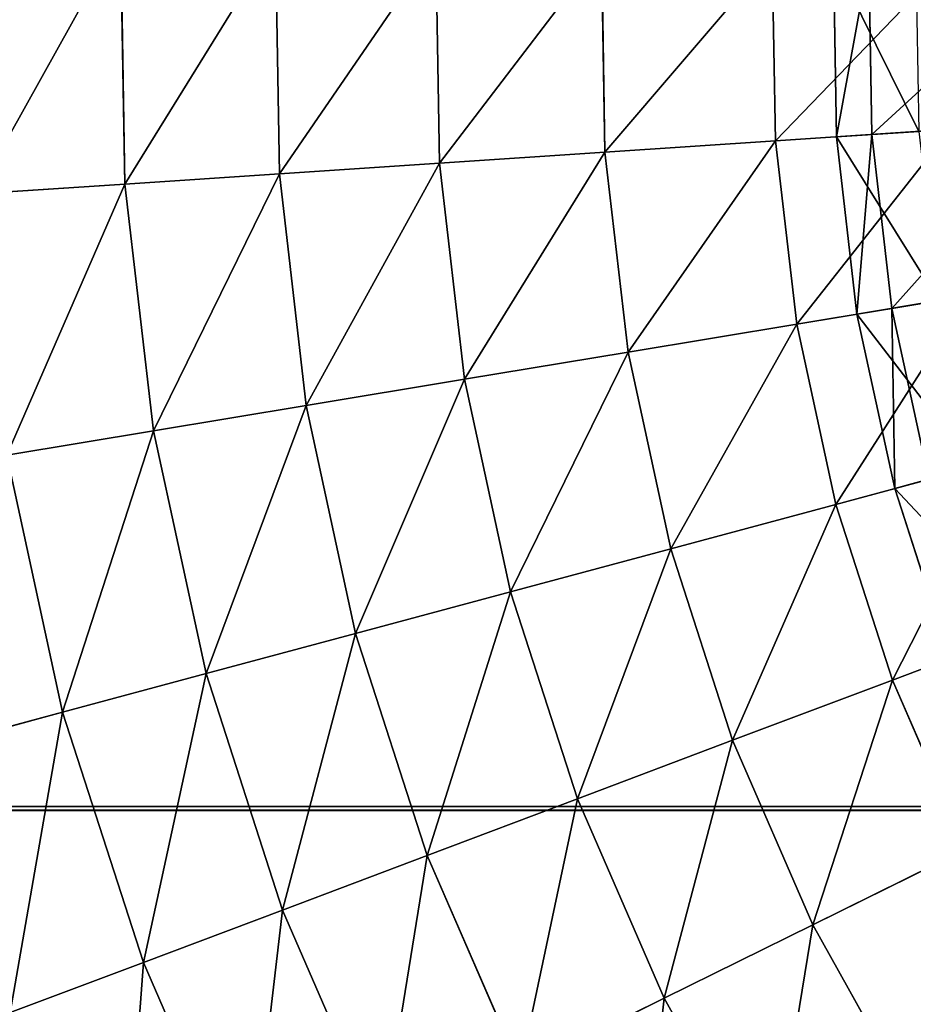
# Model space of a CAD drawing. Extents: x 5 to 635, y -14 to 121.
# Tile 15 of 256: x 22 to 33, y 41 to 54. Entities that reach past the tile are written whole.
import ezdxf

# ---------------------------------------------------------------- set-up
doc = ezdxf.new("R2010")
doc.units = 0
doc.layers.get('0').update_dxf_attribs({"color": 13, "linetype": 'CONTINUOUS'})

# ---------------------------------------------------------------- blocks, each defined once
blk = doc.blocks.new('COMPONENT_4')
for p, q in [((18.293, 50.986, 11.289), (18.346, 47.876, 11.289)), ((18.293, 50.986, 88.59), (18.346, 47.876, 88.59)), ((20.229, 50.924, 9.779), (20.279, 48.004, 9.779)), ((20.229, 50.924, 90.1), (20.279, 48.004, 90.1)), ((22.237, 50.86, 8.366), (22.284, 48.137, 8.366)), ((22.237, 50.86, 91.513), (22.284, 48.137, 91.513)), ((24.312, 50.794, 7.053), (24.355, 48.274, 7.053)), ((24.312, 50.794, 92.826), (24.355, 48.274, 92.826)), ((26.449, 50.726, 5.844), (26.488, 48.416, 5.844)), ((26.449, 50.726, 94.036), (26.488, 48.416, 94.036)), ((28.678, 48.561, 4.74), (26.488, 48.416, 5.844)), ((26.488, 48.416, 94.036), (28.678, 48.561, 95.139)), ((26.488, 48.416, 5.844), (24.355, 48.274, 7.053)), ((24.355, 48.274, 92.826), (26.488, 48.416, 94.036)), ((26.488, 48.416, 5.844), (26.754, 46.121, 5.844)), ((26.488, 48.416, 94.036), (26.754, 46.121, 94.036)), ((24.355, 48.274, 7.053), (22.284, 48.137, 8.366)), ((22.284, 48.137, 91.513), (24.355, 48.274, 92.826)), ((24.355, 48.274, 7.053), (24.645, 45.771, 7.053)), ((24.355, 48.274, 92.826), (24.645, 45.771, 92.826)), ((22.284, 48.137, 8.366), (20.279, 48.004, 9.779)), ((20.279, 48.004, 90.1), (22.284, 48.137, 91.513)), ((22.284, 48.137, 8.366), (22.597, 45.432, 8.366)), ((22.284, 48.137, 91.513), (22.597, 45.432, 91.513)), ((20.279, 48.004, 9.779), (18.346, 47.876, 11.289)), ((18.346, 47.876, 88.59), (20.279, 48.004, 90.1)), ((20.279, 48.004, 9.779), (20.615, 45.103, 9.779)), ((20.279, 48.004, 90.1), (20.615, 45.103, 90.1)), ((18.346, 47.876, 11.289), (16.49, 47.752, 12.892)), ((16.49, 47.752, 86.987), (18.346, 47.876, 88.59)), ((18.346, 47.876, 11.289), (18.705, 44.786, 11.289)), ((18.346, 47.876, 88.59), (18.705, 44.786, 88.59)), ((28.919, 46.481, 4.74), (26.754, 46.121, 5.844)), ((26.754, 46.121, 94.036), (28.919, 46.481, 95.139)), ((26.754, 46.121, 5.844), (24.645, 45.771, 7.053)), ((24.645, 45.771, 92.826), (26.754, 46.121, 94.036)), ((26.754, 46.121, 5.844), (27.244, 43.864, 5.844)), ((26.754, 46.121, 94.036), (27.244, 43.864, 94.036)), ((24.645, 45.771, 7.053), (22.597, 45.432, 8.366)), ((22.597, 45.432, 91.513), (24.645, 45.771, 92.826)), ((24.645, 45.771, 7.053), (25.179, 43.309, 7.053)), ((24.645, 45.771, 92.826), (25.179, 43.309, 92.826)), ((22.597, 45.432, 8.366), (20.615, 45.103, 9.779)), ((20.615, 45.103, 90.1), (22.597, 45.432, 91.513)), ((22.597, 45.432, 8.366), (23.174, 42.77, 8.366)), ((22.597, 45.432, 91.513), (23.174, 42.77, 91.513)), ((20.615, 45.103, 9.779), (18.705, 44.786, 11.289)), ((18.705, 44.786, 88.59), (20.615, 45.103, 90.1)), ((20.615, 45.103, 9.779), (21.234, 42.249, 9.779)), ((20.615, 45.103, 90.1), (21.234, 42.249, 90.1)), ((18.705, 44.786, 11.289), (16.869, 44.481, 12.892)), ((16.869, 44.481, 86.987), (18.705, 44.786, 88.59)), ((18.705, 44.786, 11.289), (19.364, 41.746, 11.289)), ((18.705, 44.786, 88.59), (19.364, 41.746, 88.59)), ((16.869, 44.481, 12.892), (17.567, 41.263, 12.892)), ((16.869, 44.481, 86.987), (17.567, 41.263, 86.987)), ((29.363, 44.434, 4.74), (27.244, 43.864, 5.844)), ((27.244, 43.864, 94.036), (29.363, 44.434, 95.139)), ((27.244, 43.864, 5.844), (25.179, 43.309, 7.053)), ((25.179, 43.309, 92.826), (27.244, 43.864, 94.036)), ((27.244, 43.864, 5.844), (27.952, 41.665, 5.844)), ((27.244, 43.864, 94.036), (27.952, 41.665, 94.036)), ((25.179, 43.309, 7.053), (23.174, 42.77, 8.366)), ((23.174, 42.77, 91.513), (25.179, 43.309, 92.826)), ((25.179, 43.309, 7.053), (25.952, 40.911, 7.053)), ((25.179, 43.309, 92.826), (25.952, 40.911, 92.826)), ((23.174, 42.77, 8.366), (21.234, 42.249, 9.779)), ((21.234, 42.249, 90.1), (23.174, 42.77, 91.513)), ((23.174, 42.77, 8.366), (24.01, 40.178, 8.366)), ((23.174, 42.77, 91.513), (24.01, 40.178, 91.513)), ((30.005, 42.44, 4.74), (27.952, 41.665, 5.844)), ((30.005, 42.44, 95.139), (27.952, 41.665, 94.036)), ((21.234, 42.249, 9.779), (19.364, 41.746, 11.289)), ((19.364, 41.746, 88.59), (21.234, 42.249, 90.1)), ((21.234, 42.249, 9.779), (22.13, 39.469, 9.779)), ((21.234, 42.249, 90.1), (22.13, 39.469, 90.1)), ((19.364, 41.746, 11.289), (17.567, 41.263, 12.892)), ((17.567, 41.263, 86.987), (19.364, 41.746, 88.59)), ((19.364, 41.746, 11.289), (20.318, 38.785, 11.289)), ((19.364, 41.746, 88.59), (20.318, 38.785, 88.59)), ((27.952, 41.665, 5.844), (25.952, 40.911, 7.053)), ((27.952, 41.665, 94.036), (25.952, 40.911, 92.826)), ((27.952, 41.665, 5.844), (28.872, 39.547, 5.844)), ((27.952, 41.665, 94.036), (28.872, 39.547, 94.036)), ((17.567, 41.263, 12.892), (15.848, 40.801, 14.584)), ((15.848, 40.801, 85.295), (17.567, 41.263, 86.987)), ((17.567, 41.263, 12.892), (18.577, 38.128, 12.892)), ((17.567, 41.263, 86.987), (18.577, 38.128, 86.987)), ((25.952, 40.911, 7.053), (24.01, 40.178, 8.366)), ((25.952, 40.911, 92.826), (24.01, 40.178, 91.513)), ((25.952, 40.911, 7.053), (26.956, 38.6, 7.053)), ((25.952, 40.911, 92.826), (26.956, 38.6, 92.826)), ((24.01, 40.178, 8.366), (22.13, 39.469, 9.779)), ((24.01, 40.178, 91.513), (22.13, 39.469, 90.1)), ((24.01, 40.178, 8.366), (25.095, 37.68, 8.366)), ((24.01, 40.178, 91.513), (25.095, 37.68, 91.513)), ((22.13, 39.469, 9.779), (20.318, 38.785, 11.289)), ((22.13, 39.469, 90.1), (20.318, 38.785, 88.59)), ((22.13, 39.469, 9.779), (23.294, 36.79, 9.779)), ((22.13, 39.469, 90.1), (23.294, 36.79, 90.1)), ((28.872, 39.547, 5.844), (26.956, 38.6, 7.053)), ((26.956, 38.6, 92.826), (28.872, 39.547, 94.036)), ((20.318, 38.785, 11.289), (18.577, 38.128, 12.892)), ((20.318, 38.785, 88.59), (18.577, 38.128, 86.987)), ((20.318, 38.785, 11.289), (21.557, 35.932, 11.289)), ((20.318, 38.785, 88.59), (21.557, 35.932, 88.59)), ((26.956, 38.6, 7.053), (25.095, 37.68, 8.366)), ((25.095, 37.68, 91.513), (26.956, 38.6, 92.826)), ((26.956, 38.6, 7.053), (28.182, 36.398, 7.053)), ((26.956, 38.6, 92.826), (28.182, 36.398, 92.826)), ((18.577, 38.128, 12.892), (16.912, 37.5, 14.584)), ((18.577, 38.128, 86.987), (16.912, 37.5, 85.295)), ((18.577, 38.128, 12.892), (19.889, 35.108, 12.892)), ((18.577, 38.128, 86.987), (19.889, 35.108, 86.987)), ((25.095, 37.68, 8.366), (23.294, 36.79, 9.779)), ((23.294, 36.79, 90.1), (25.095, 37.68, 91.513)), ((25.095, 37.68, 8.366), (26.42, 35.301, 8.366)), ((25.095, 37.68, 91.513), (26.42, 35.301, 91.513))]:
    blk.add_line(p, q)
mesh = blk.add_polyface()
corners = [(18.293, 50.986, 11.289), (16.49, 47.752, 12.892), (16.433, 51.045, 12.892), (18.346, 47.876, 11.289)]
mesh.append_faces([[corners[k] for k in face] for face in [(0, 1, 2), (1, 0, 3)]], dxfattribs={"vtx0": -1})
mesh = blk.add_polyface()
corners = [(16.49, 47.752, 86.987), (18.293, 50.986, 88.59), (16.433, 51.045, 86.987), (18.346, 47.876, 88.59)]
mesh.append_faces([[corners[k] for k in face] for face in [(0, 1, 2), (1, 0, 3)]], dxfattribs={"vtx0": -1})
mesh = blk.add_polyface()
corners = [(20.229, 50.924, 9.779), (18.346, 47.876, 11.289), (18.293, 50.986, 11.289), (20.279, 48.004, 9.779)]
mesh.append_faces([[corners[k] for k in face] for face in [(0, 1, 2), (1, 0, 3)]], dxfattribs={"vtx0": -1})
mesh = blk.add_polyface()
corners = [(18.346, 47.876, 88.59), (20.229, 50.924, 90.1), (18.293, 50.986, 88.59), (20.279, 48.004, 90.1)]
mesh.append_faces([[corners[k] for k in face] for face in [(0, 1, 2), (1, 0, 3)]], dxfattribs={"vtx0": -1})
mesh = blk.add_polyface()
corners = [(22.237, 50.86, 8.366), (20.279, 48.004, 9.779), (20.229, 50.924, 9.779), (22.284, 48.137, 8.366)]
mesh.append_faces([[corners[k] for k in face] for face in [(0, 1, 2), (1, 0, 3)]], dxfattribs={"vtx0": -1})
mesh = blk.add_polyface()
corners = [(20.279, 48.004, 90.1), (22.237, 50.86, 91.513), (20.229, 50.924, 90.1), (22.284, 48.137, 91.513)]
mesh.append_faces([[corners[k] for k in face] for face in [(0, 1, 2), (1, 0, 3)]], dxfattribs={"vtx0": -1})
mesh = blk.add_polyface()
corners = [(24.312, 50.794, 7.053), (22.284, 48.137, 8.366), (22.237, 50.86, 8.366), (24.355, 48.274, 7.053)]
mesh.append_faces([[corners[k] for k in face] for face in [(0, 1, 2), (1, 0, 3)]], dxfattribs={"vtx0": -1})
mesh = blk.add_polyface()
corners = [(22.284, 48.137, 91.513), (24.312, 50.794, 92.826), (22.237, 50.86, 91.513), (24.355, 48.274, 92.826)]
mesh.append_faces([[corners[k] for k in face] for face in [(0, 1, 2), (1, 0, 3)]], dxfattribs={"vtx0": -1})
mesh = blk.add_polyface()
corners = [(26.449, 50.726, 5.844), (24.355, 48.274, 7.053), (24.312, 50.794, 7.053), (26.488, 48.416, 5.844)]
mesh.append_faces([[corners[k] for k in face] for face in [(0, 1, 2), (1, 0, 3)]], dxfattribs={"vtx0": -1})
mesh = blk.add_polyface()
corners = [(24.355, 48.274, 92.826), (26.449, 50.726, 94.036), (24.312, 50.794, 92.826), (26.488, 48.416, 94.036)]
mesh.append_faces([[corners[k] for k in face] for face in [(0, 1, 2), (1, 0, 3)]], dxfattribs={"vtx0": -1})
mesh = blk.add_polyface()
corners = [(28.642, 50.655, 4.74), (26.488, 48.416, 5.844), (26.449, 50.726, 5.844), (28.678, 48.561, 4.74)]
mesh.append_faces([[corners[k] for k in face] for face in [(0, 1, 2), (1, 0, 3)]], dxfattribs={"vtx0": -1})
mesh = blk.add_polyface()
corners = [(26.488, 48.416, 94.036), (28.642, 50.655, 95.139), (26.449, 50.726, 94.036), (28.678, 48.561, 95.139)]
mesh.append_faces([[corners[k] for k in face] for face in [(0, 1, 2), (1, 0, 3)]], dxfattribs={"vtx0": -1})
mesh = blk.add_polyface()
corners = [(28.678, 48.561, 4.74), (26.754, 46.121, 5.844), (26.488, 48.416, 5.844), (28.919, 46.481, 4.74)]
mesh.append_faces([[corners[k] for k in face] for face in [(0, 1, 2), (1, 0, 3)]], dxfattribs={"vtx0": -1})
mesh = blk.add_polyface()
corners = [(26.754, 46.121, 94.036), (28.678, 48.561, 95.139), (26.488, 48.416, 94.036), (28.919, 46.481, 95.139)]
mesh.append_faces([[corners[k] for k in face] for face in [(0, 1, 2), (1, 0, 3)]], dxfattribs={"vtx0": -1})
mesh = blk.add_polyface()
corners = [(26.488, 48.416, 5.844), (24.645, 45.771, 7.053), (24.355, 48.274, 7.053), (26.754, 46.121, 5.844)]
mesh.append_faces([[corners[k] for k in face] for face in [(0, 1, 2), (1, 0, 3)]], dxfattribs={"vtx0": -1})
mesh = blk.add_polyface()
corners = [(24.645, 45.771, 92.826), (26.488, 48.416, 94.036), (24.355, 48.274, 92.826), (26.754, 46.121, 94.036)]
mesh.append_faces([[corners[k] for k in face] for face in [(0, 1, 2), (1, 0, 3)]], dxfattribs={"vtx0": -1})
mesh = blk.add_polyface()
corners = [(24.355, 48.274, 7.053), (22.597, 45.432, 8.366), (22.284, 48.137, 8.366), (24.645, 45.771, 7.053)]
mesh.append_faces([[corners[k] for k in face] for face in [(0, 1, 2), (1, 0, 3)]], dxfattribs={"vtx0": -1})
mesh = blk.add_polyface()
corners = [(22.597, 45.432, 91.513), (24.355, 48.274, 92.826), (22.284, 48.137, 91.513), (24.645, 45.771, 92.826)]
mesh.append_faces([[corners[k] for k in face] for face in [(0, 1, 2), (1, 0, 3)]], dxfattribs={"vtx0": -1})
mesh = blk.add_polyface()
corners = [(22.284, 48.137, 8.366), (20.615, 45.103, 9.779), (20.279, 48.004, 9.779), (22.597, 45.432, 8.366)]
mesh.append_faces([[corners[k] for k in face] for face in [(0, 1, 2), (1, 0, 3)]], dxfattribs={"vtx0": -1})
mesh = blk.add_polyface()
corners = [(20.615, 45.103, 90.1), (22.284, 48.137, 91.513), (20.279, 48.004, 90.1), (22.597, 45.432, 91.513)]
mesh.append_faces([[corners[k] for k in face] for face in [(0, 1, 2), (1, 0, 3)]], dxfattribs={"vtx0": -1})
mesh = blk.add_polyface()
corners = [(20.279, 48.004, 9.779), (18.705, 44.786, 11.289), (18.346, 47.876, 11.289), (20.615, 45.103, 9.779)]
mesh.append_faces([[corners[k] for k in face] for face in [(0, 1, 2), (1, 0, 3)]], dxfattribs={"vtx0": -1})
mesh = blk.add_polyface()
corners = [(18.705, 44.786, 88.59), (20.279, 48.004, 90.1), (18.346, 47.876, 88.59), (20.615, 45.103, 90.1)]
mesh.append_faces([[corners[k] for k in face] for face in [(0, 1, 2), (1, 0, 3)]], dxfattribs={"vtx0": -1})
mesh = blk.add_polyface()
corners = [(18.346, 47.876, 11.289), (16.869, 44.481, 12.892), (16.49, 47.752, 12.892), (18.705, 44.786, 11.289)]
mesh.append_faces([[corners[k] for k in face] for face in [(0, 1, 2), (1, 0, 3)]], dxfattribs={"vtx0": -1})
mesh = blk.add_polyface()
corners = [(16.869, 44.481, 86.987), (18.346, 47.876, 88.59), (16.49, 47.752, 86.987), (18.705, 44.786, 88.59)]
mesh.append_faces([[corners[k] for k in face] for face in [(0, 1, 2), (1, 0, 3)]], dxfattribs={"vtx0": -1})
mesh = blk.add_polyface()
corners = [(28.919, 46.481, 4.74), (27.244, 43.864, 5.844), (26.754, 46.121, 5.844), (29.363, 44.434, 4.74)]
mesh.append_faces([[corners[k] for k in face] for face in [(0, 1, 2), (1, 0, 3)]], dxfattribs={"vtx0": -1})
mesh = blk.add_polyface()
corners = [(27.244, 43.864, 94.036), (28.919, 46.481, 95.139), (26.754, 46.121, 94.036), (29.363, 44.434, 95.139)]
mesh.append_faces([[corners[k] for k in face] for face in [(0, 1, 2), (1, 0, 3)]], dxfattribs={"vtx0": -1})
mesh = blk.add_polyface()
corners = [(26.754, 46.121, 5.844), (25.179, 43.309, 7.053), (24.645, 45.771, 7.053), (27.244, 43.864, 5.844)]
mesh.append_faces([[corners[k] for k in face] for face in [(0, 1, 2), (1, 0, 3)]], dxfattribs={"vtx0": -1})
mesh = blk.add_polyface()
corners = [(25.179, 43.309, 92.826), (26.754, 46.121, 94.036), (24.645, 45.771, 92.826), (27.244, 43.864, 94.036)]
mesh.append_faces([[corners[k] for k in face] for face in [(0, 1, 2), (1, 0, 3)]], dxfattribs={"vtx0": -1})
mesh = blk.add_polyface()
corners = [(24.645, 45.771, 7.053), (23.174, 42.77, 8.366), (22.597, 45.432, 8.366), (25.179, 43.309, 7.053)]
mesh.append_faces([[corners[k] for k in face] for face in [(0, 1, 2), (1, 0, 3)]], dxfattribs={"vtx0": -1})
mesh = blk.add_polyface()
corners = [(23.174, 42.77, 91.513), (24.645, 45.771, 92.826), (22.597, 45.432, 91.513), (25.179, 43.309, 92.826)]
mesh.append_faces([[corners[k] for k in face] for face in [(0, 1, 2), (1, 0, 3)]], dxfattribs={"vtx0": -1})
mesh = blk.add_polyface()
corners = [(22.597, 45.432, 8.366), (21.234, 42.249, 9.779), (20.615, 45.103, 9.779), (23.174, 42.77, 8.366)]
mesh.append_faces([[corners[k] for k in face] for face in [(0, 1, 2), (1, 0, 3)]], dxfattribs={"vtx0": -1})
mesh = blk.add_polyface()
corners = [(21.234, 42.249, 90.1), (22.597, 45.432, 91.513), (20.615, 45.103, 90.1), (23.174, 42.77, 91.513)]
mesh.append_faces([[corners[k] for k in face] for face in [(0, 1, 2), (1, 0, 3)]], dxfattribs={"vtx0": -1})
mesh = blk.add_polyface()
corners = [(20.615, 45.103, 9.779), (19.364, 41.746, 11.289), (18.705, 44.786, 11.289), (21.234, 42.249, 9.779)]
mesh.append_faces([[corners[k] for k in face] for face in [(0, 1, 2), (1, 0, 3)]], dxfattribs={"vtx0": -1})
mesh = blk.add_polyface()
corners = [(19.364, 41.746, 88.59), (20.615, 45.103, 90.1), (18.705, 44.786, 88.59), (21.234, 42.249, 90.1)]
mesh.append_faces([[corners[k] for k in face] for face in [(0, 1, 2), (1, 0, 3)]], dxfattribs={"vtx0": -1})
mesh = blk.add_polyface()
corners = [(18.705, 44.786, 11.289), (17.567, 41.263, 12.892), (16.869, 44.481, 12.892), (19.364, 41.746, 11.289)]
mesh.append_faces([[corners[k] for k in face] for face in [(0, 1, 2), (1, 0, 3)]], dxfattribs={"vtx0": -1})
mesh = blk.add_polyface()
corners = [(17.567, 41.263, 86.987), (18.705, 44.786, 88.59), (16.869, 44.481, 86.987), (19.364, 41.746, 88.59)]
mesh.append_faces([[corners[k] for k in face] for face in [(0, 1, 2), (1, 0, 3)]], dxfattribs={"vtx0": -1})
mesh = blk.add_polyface()
corners = [(16.869, 44.481, 12.892), (15.848, 40.801, 14.584), (15.114, 44.19, 14.584), (17.567, 41.263, 12.892)]
mesh.append_faces([[corners[k] for k in face] for face in [(0, 1, 2), (1, 0, 3)]], dxfattribs={"vtx0": -1})
mesh = blk.add_polyface()
corners = [(15.848, 40.801, 85.295), (16.869, 44.481, 86.987), (15.114, 44.19, 85.295), (17.567, 41.263, 86.987)]
mesh.append_faces([[corners[k] for k in face] for face in [(0, 1, 2), (1, 0, 3)]], dxfattribs={"vtx0": -1})
mesh = blk.add_polyface()
corners = [(29.363, 44.434, 4.74), (27.952, 41.665, 5.844), (27.244, 43.864, 5.844), (30.005, 42.44, 4.74)]
mesh.append_faces([[corners[k] for k in face] for face in [(0, 1, 2), (1, 0, 3)]], dxfattribs={"vtx0": -1})
mesh = blk.add_polyface()
corners = [(27.952, 41.665, 94.036), (29.363, 44.434, 95.139), (27.244, 43.864, 94.036), (30.005, 42.44, 95.139)]
mesh.append_faces([[corners[k] for k in face] for face in [(0, 1, 2), (1, 0, 3)]], dxfattribs={"vtx0": -1})
mesh = blk.add_polyface()
corners = [(27.244, 43.864, 5.844), (25.952, 40.911, 7.053), (25.179, 43.309, 7.053), (27.952, 41.665, 5.844)]
mesh.append_faces([[corners[k] for k in face] for face in [(0, 1, 2), (1, 0, 3)]], dxfattribs={"vtx0": -1})
mesh = blk.add_polyface()
corners = [(25.952, 40.911, 92.826), (27.244, 43.864, 94.036), (25.179, 43.309, 92.826), (27.952, 41.665, 94.036)]
mesh.append_faces([[corners[k] for k in face] for face in [(0, 1, 2), (1, 0, 3)]], dxfattribs={"vtx0": -1})
mesh = blk.add_polyface()
corners = [(25.179, 43.309, 7.053), (24.01, 40.178, 8.366), (23.174, 42.77, 8.366), (25.952, 40.911, 7.053)]
mesh.append_faces([[corners[k] for k in face] for face in [(0, 1, 2), (1, 0, 3)]], dxfattribs={"vtx0": -1})
mesh = blk.add_polyface()
corners = [(24.01, 40.178, 91.513), (25.179, 43.309, 92.826), (23.174, 42.77, 91.513), (25.952, 40.911, 92.826)]
mesh.append_faces([[corners[k] for k in face] for face in [(0, 1, 2), (1, 0, 3)]], dxfattribs={"vtx0": -1})
mesh = blk.add_polyface()
corners = [(23.174, 42.77, 8.366), (22.13, 39.469, 9.779), (21.234, 42.249, 9.779), (24.01, 40.178, 8.366)]
mesh.append_faces([[corners[k] for k in face] for face in [(0, 1, 2), (1, 0, 3)]], dxfattribs={"vtx0": -1})
mesh = blk.add_polyface()
corners = [(22.13, 39.469, 90.1), (23.174, 42.77, 91.513), (21.234, 42.249, 90.1), (24.01, 40.178, 91.513)]
mesh.append_faces([[corners[k] for k in face] for face in [(0, 1, 2), (1, 0, 3)]], dxfattribs={"vtx0": -1})
mesh = blk.add_polyface()
corners = [(30.005, 42.44, 4.74), (28.872, 39.547, 5.844), (27.952, 41.665, 5.844), (30.84, 40.519, 4.74)]
mesh.append_faces([[corners[k] for k in face] for face in [(0, 1, 2), (1, 0, 3)]], dxfattribs={"vtx0": -1})
mesh = blk.add_polyface()
corners = [(28.872, 39.547, 94.036), (30.005, 42.44, 95.139), (27.952, 41.665, 94.036), (30.84, 40.519, 95.139)]
mesh.append_faces([[corners[k] for k in face] for face in [(0, 1, 2), (1, 0, 3)]], dxfattribs={"vtx0": -1})
mesh = blk.add_polyface()
corners = [(21.234, 42.249, 9.779), (20.318, 38.785, 11.289), (19.364, 41.746, 11.289), (22.13, 39.469, 9.779)]
mesh.append_faces([[corners[k] for k in face] for face in [(0, 1, 2), (1, 0, 3)]], dxfattribs={"vtx0": -1})
mesh = blk.add_polyface()
corners = [(20.318, 38.785, 88.59), (21.234, 42.249, 90.1), (19.364, 41.746, 88.59), (22.13, 39.469, 90.1)]
mesh.append_faces([[corners[k] for k in face] for face in [(0, 1, 2), (1, 0, 3)]], dxfattribs={"vtx0": -1})
mesh = blk.add_polyface()
corners = [(19.364, 41.746, 11.289), (18.577, 38.128, 12.892), (17.567, 41.263, 12.892), (20.318, 38.785, 11.289)]
mesh.append_faces([[corners[k] for k in face] for face in [(0, 1, 2), (1, 0, 3)]], dxfattribs={"vtx0": -1})
mesh = blk.add_polyface()
corners = [(18.577, 38.128, 86.987), (19.364, 41.746, 88.59), (17.567, 41.263, 86.987), (20.318, 38.785, 88.59)]
mesh.append_faces([[corners[k] for k in face] for face in [(0, 1, 2), (1, 0, 3)]], dxfattribs={"vtx0": -1})
mesh = blk.add_polyface()
corners = [(27.952, 41.665, 5.844), (26.956, 38.6, 7.053), (25.952, 40.911, 7.053), (28.872, 39.547, 5.844)]
mesh.append_faces([[corners[k] for k in face] for face in [(0, 1, 2), (1, 0, 3)]], dxfattribs={"vtx0": -1})
mesh = blk.add_polyface()
corners = [(26.956, 38.6, 92.826), (27.952, 41.665, 94.036), (25.952, 40.911, 92.826), (28.872, 39.547, 94.036)]
mesh.append_faces([[corners[k] for k in face] for face in [(0, 1, 2), (1, 0, 3)]], dxfattribs={"vtx0": -1})
mesh = blk.add_polyface()
corners = [(17.567, 41.263, 12.892), (16.912, 37.5, 14.584), (15.848, 40.801, 14.584), (18.577, 38.128, 12.892)]
mesh.append_faces([[corners[k] for k in face] for face in [(0, 1, 2), (1, 0, 3)]], dxfattribs={"vtx0": -1})
mesh = blk.add_polyface()
corners = [(16.912, 37.5, 85.295), (17.567, 41.263, 86.987), (15.848, 40.801, 85.295), (18.577, 38.128, 86.987)]
mesh.append_faces([[corners[k] for k in face] for face in [(0, 1, 2), (1, 0, 3)]], dxfattribs={"vtx0": -1})
mesh = blk.add_polyface()
corners = [(25.952, 40.911, 7.053), (25.095, 37.68, 8.366), (24.01, 40.178, 8.366), (26.956, 38.6, 7.053)]
mesh.append_faces([[corners[k] for k in face] for face in [(0, 1, 2), (1, 0, 3)]], dxfattribs={"vtx0": -1})
mesh = blk.add_polyface()
corners = [(25.095, 37.68, 91.513), (25.952, 40.911, 92.826), (24.01, 40.178, 91.513), (26.956, 38.6, 92.826)]
mesh.append_faces([[corners[k] for k in face] for face in [(0, 1, 2), (1, 0, 3)]], dxfattribs={"vtx0": -1})
mesh = blk.add_polyface()
corners = [(24.01, 40.178, 8.366), (23.294, 36.79, 9.779), (22.13, 39.469, 9.779), (25.095, 37.68, 8.366)]
mesh.append_faces([[corners[k] for k in face] for face in [(0, 1, 2), (1, 0, 3)]], dxfattribs={"vtx0": -1})
mesh = blk.add_polyface()
corners = [(23.294, 36.79, 90.1), (24.01, 40.178, 91.513), (22.13, 39.469, 90.1), (25.095, 37.68, 91.513)]
mesh.append_faces([[corners[k] for k in face] for face in [(0, 1, 2), (1, 0, 3)]], dxfattribs={"vtx0": -1})
mesh = blk.add_polyface()
corners = [(22.13, 39.469, 9.779), (21.557, 35.932, 11.289), (20.318, 38.785, 11.289), (23.294, 36.79, 9.779)]
mesh.append_faces([[corners[k] for k in face] for face in [(0, 1, 2), (1, 0, 3)]], dxfattribs={"vtx0": -1})
mesh = blk.add_polyface()
corners = [(21.557, 35.932, 88.59), (22.13, 39.469, 90.1), (20.318, 38.785, 88.59), (23.294, 36.79, 90.1)]
mesh.append_faces([[corners[k] for k in face] for face in [(0, 1, 2), (1, 0, 3)]], dxfattribs={"vtx0": -1})
mesh = blk.add_polyface()
corners = [(28.872, 39.547, 5.844), (28.182, 36.398, 7.053), (26.956, 38.6, 7.053), (29.996, 37.529, 5.844)]
mesh.append_faces([[corners[k] for k in face] for face in [(0, 1, 2), (1, 0, 3)]], dxfattribs={"vtx0": -1})
mesh = blk.add_polyface()
corners = [(28.182, 36.398, 92.826), (28.872, 39.547, 94.036), (26.956, 38.6, 92.826), (29.996, 37.529, 94.036)]
mesh.append_faces([[corners[k] for k in face] for face in [(0, 1, 2), (1, 0, 3)]], dxfattribs={"vtx0": -1})
mesh = blk.add_polyface()
corners = [(20.318, 38.785, 11.289), (19.889, 35.108, 12.892), (18.577, 38.128, 12.892), (21.557, 35.932, 11.289)]
mesh.append_faces([[corners[k] for k in face] for face in [(0, 1, 2), (1, 0, 3)]], dxfattribs={"vtx0": -1})
mesh = blk.add_polyface()
corners = [(19.889, 35.108, 86.987), (20.318, 38.785, 88.59), (18.577, 38.128, 86.987), (21.557, 35.932, 88.59)]
mesh.append_faces([[corners[k] for k in face] for face in [(0, 1, 2), (1, 0, 3)]], dxfattribs={"vtx0": -1})
mesh = blk.add_polyface()
corners = [(26.956, 38.6, 7.053), (26.42, 35.301, 8.366), (25.095, 37.68, 8.366), (28.182, 36.398, 7.053)]
mesh.append_faces([[corners[k] for k in face] for face in [(0, 1, 2), (1, 0, 3)]], dxfattribs={"vtx0": -1})
mesh = blk.add_polyface()
corners = [(26.42, 35.301, 91.513), (26.956, 38.6, 92.826), (25.095, 37.68, 91.513), (28.182, 36.398, 92.826)]
mesh.append_faces([[corners[k] for k in face] for face in [(0, 1, 2), (1, 0, 3)]], dxfattribs={"vtx0": -1})
mesh = blk.add_polyface()
corners = [(18.577, 38.128, 12.892), (18.294, 34.319, 14.584), (16.912, 37.5, 14.584), (19.889, 35.108, 12.892)]
mesh.append_faces([[corners[k] for k in face] for face in [(0, 1, 2), (1, 0, 3)]], dxfattribs={"vtx0": -1})
mesh = blk.add_polyface()
corners = [(18.294, 34.319, 85.295), (18.577, 38.128, 86.987), (16.912, 37.5, 85.295), (19.889, 35.108, 86.987)]
mesh.append_faces([[corners[k] for k in face] for face in [(0, 1, 2), (1, 0, 3)]], dxfattribs={"vtx0": -1})
mesh = blk.add_polyface()
corners = [(25.095, 37.68, 8.366), (24.715, 34.238, 9.779), (23.294, 36.79, 9.779), (26.42, 35.301, 8.366)]
mesh.append_faces([[corners[k] for k in face] for face in [(0, 1, 2), (1, 0, 3)]], dxfattribs={"vtx0": -1})
mesh = blk.add_polyface()
corners = [(24.715, 34.238, 90.1), (25.095, 37.68, 91.513), (23.294, 36.79, 90.1), (26.42, 35.301, 91.513)]
mesh.append_faces([[corners[k] for k in face] for face in [(0, 1, 2), (1, 0, 3)]], dxfattribs={"vtx0": -1})
blk = doc.blocks.new('DIFFERENCE')
for p, q in [((27.213, 50.701, 96.367), (27.251, 48.467, 96.367)), ((27.656, 50.687, 96.59), (27.694, 48.496, 96.59)), ((27.694, 48.496, 96.59), (30.032, 48.651, 97.628)), ((28.282, 48.535, 94.94), (27.251, 48.467, 96.367)), ((27.251, 48.467, 96.367), (27.694, 48.496, 96.59)), ((27.251, 48.467, 96.367), (27.508, 46.247, 96.367)), ((27.694, 48.496, 96.59), (27.946, 46.319, 96.59)), ((27.946, 46.319, 96.59), (30.257, 46.703, 97.628)), ((28.528, 46.416, 94.94), (27.508, 46.247, 96.367)), ((27.508, 46.247, 96.367), (27.946, 46.319, 96.59)), ((27.508, 46.247, 96.367), (27.982, 44.062, 96.367)), ((27.946, 46.319, 96.59), (28.41, 44.178, 96.59)), ((28.98, 44.331, 94.94), (27.982, 44.062, 96.367)), ((27.982, 44.062, 96.367), (28.41, 44.178, 96.59)), ((27.982, 44.062, 96.367), (28.667, 41.935, 96.367))]:
    blk.add_line(p, q)
mesh = blk.add_polyface()
corners = [(27.213, 50.701, 96.367), (28.282, 48.535, 94.94), (27.251, 48.467, 96.367), (28.246, 50.668, 94.94)]
mesh.append_faces([[corners[k] for k in face] for face in [(0, 1, 2), (1, 0, 3)]], dxfattribs={"vtx0": -1})
mesh = blk.add_polyface()
corners = [(27.251, 48.467, 96.367), (27.656, 50.687, 96.59), (27.213, 50.701, 96.367), (27.694, 48.496, 96.59)]
mesh.append_faces([[corners[k] for k in face] for face in [(0, 1, 2), (1, 0, 3)]], dxfattribs={"vtx0": -1})
mesh = blk.add_polyface()
corners = [(27.694, 48.496, 96.59), (29.998, 50.612, 97.628), (27.656, 50.687, 96.59), (30.032, 48.651, 97.628)]
mesh.append_faces([[corners[k] for k in face] for face in [(0, 1, 2), (1, 0, 3)]], dxfattribs={"vtx0": -1})
mesh = blk.add_polyface()
corners = [(27.946, 46.319, 96.59), (30.032, 48.651, 97.628), (27.694, 48.496, 96.59), (30.257, 46.703, 97.628)]
mesh.append_faces([[corners[k] for k in face] for face in [(0, 1, 2), (1, 0, 3)]], dxfattribs={"vtx0": -1})
mesh = blk.add_polyface()
corners = [(27.251, 48.467, 96.367), (28.528, 46.416, 94.94), (27.508, 46.247, 96.367), (28.282, 48.535, 94.94)]
mesh.append_faces([[corners[k] for k in face] for face in [(0, 1, 2), (1, 0, 3)]], dxfattribs={"vtx0": -1})
mesh = blk.add_polyface()
corners = [(27.508, 46.247, 96.367), (27.694, 48.496, 96.59), (27.251, 48.467, 96.367), (27.946, 46.319, 96.59)]
mesh.append_faces([[corners[k] for k in face] for face in [(0, 1, 2), (1, 0, 3)]], dxfattribs={"vtx0": -1})
mesh = blk.add_polyface()
corners = [(28.41, 44.178, 96.59), (30.257, 46.703, 97.628), (27.946, 46.319, 96.59), (30.673, 44.786, 97.628)]
mesh.append_faces([[corners[k] for k in face] for face in [(0, 1, 2), (1, 0, 3)]], dxfattribs={"vtx0": -1})
mesh = blk.add_polyface()
corners = [(27.508, 46.247, 96.367), (28.98, 44.331, 94.94), (27.982, 44.062, 96.367), (28.528, 46.416, 94.94)]
mesh.append_faces([[corners[k] for k in face] for face in [(0, 1, 2), (1, 0, 3)]], dxfattribs={"vtx0": -1})
mesh = blk.add_polyface()
corners = [(27.982, 44.062, 96.367), (27.946, 46.319, 96.59), (27.508, 46.247, 96.367), (28.41, 44.178, 96.59)]
mesh.append_faces([[corners[k] for k in face] for face in [(0, 1, 2), (1, 0, 3)]], dxfattribs={"vtx0": -1})
mesh = blk.add_polyface()
corners = [(27.982, 44.062, 96.367), (29.634, 42.3, 94.94), (28.667, 41.935, 96.367), (28.98, 44.331, 94.94)]
mesh.append_faces([[corners[k] for k in face] for face in [(0, 1, 2), (1, 0, 3)]], dxfattribs={"vtx0": -1})
mesh = blk.add_polyface()
corners = [(28.667, 41.935, 96.367), (28.41, 44.178, 96.59), (27.982, 44.062, 96.367), (29.082, 42.092, 96.59)]
mesh.append_faces([[corners[k] for k in face] for face in [(0, 1, 2), (1, 0, 3)]], dxfattribs={"vtx0": -1})
blk = doc.blocks.new('COMPONENT_5')
blk.add_blockref('COMPONENT_4', (0, 0))
at = {"zscale": 0.9000000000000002}
blk.add_blockref('DIFFERENCE', (0, 0, 9.494), dxfattribs=at)
blk = doc.blocks.new('GROUP_2')
blk.add_line((251.5, 23.097), (1210.5, 23.097))
mesh = blk.add_polyface()
corners = [(1210.5, 25.547, 0.12), (251.5, 23.097), (251.5, 25.547, 0.12), (1210.5, 23.097)]
mesh.append_faces([[corners[k] for k in face] for face in [(0, 1, 2), (1, 0, 3)]], dxfattribs={"vtx0": -1})
mesh = blk.add_polyface()
corners = [(1210.5, 23.097), (251.5, 20.647, 0.12), (251.5, 23.097), (1210.5, 20.647, 0.12)]
mesh.append_faces([[corners[k] for k in face] for face in [(0, 1, 2), (1, 0, 3)]], dxfattribs={"vtx0": -1})
blk = doc.blocks.new('GROUP_3')
blk.add_blockref('COMPONENT_5', (0, 1.542))
at = {"extrusion": (-3.88578e-16, 1, 5.55112e-17), "xscale": 0.6562499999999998, "yscale": 0.3999999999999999, "zscale": 0.3999999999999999, "rotation": 180}
blk.add_blockref('GROUP_2', (164.636, 119.618, 41.575), dxfattribs=at)

msp = doc.modelspace()

# ---------------------------------------------------------------- block references
msp.add_blockref('GROUP_3', (5.278, 2.031, 2.908))

doc.saveas('drawing.dxf')
